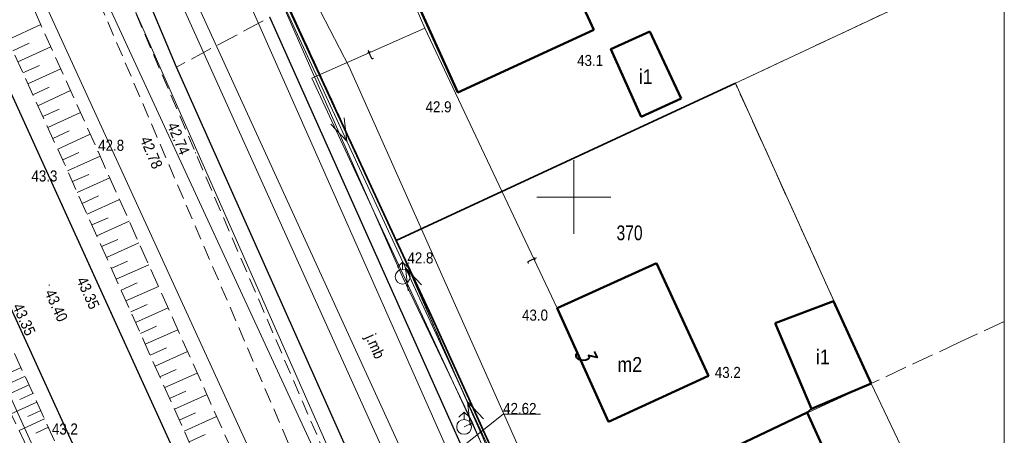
# Model space of a CAD drawing. Header units: metres. Extents: x 5542169 to 5542475, y 5991277 to 5991454.
# Tile 12 of 14: x 5542312 to 5542379, y 5991384 to 5991412. Entities that reach past the tile are written whole.
import ezdxf

# ---------------------------------------------------------------- set-up
doc = ezdxf.new("R2010")
doc.units = ezdxf.units.M
doc.header["$MEASUREMENT"] = 0
for name, pattern in [('217-500', [2, -0.5, 1.5]), ('420-500', [1.5, 1, -0.5]), ('823-500', [1.75, 1.25, -0.5])]:
    doc.linetypes.add(name, pattern=pattern)
doc.layers.get('0').update_dxf_attribs({"lineweight": 18})
for name, color, linetype, lineweight in [('203-punkt graniczny', 7, 'Continuous', 18), ('211-numer działki ewidencyjnej', 7, 'Continuous', 18), ('218-kontur użytku gruntowego', 3, '217-500', 18), ('219-działka ewidencyjna', 7, 'Continuous', 18), ('238-Punkt adresowy budynku', 7, 'Continuous', 18), ('312-budynek ewidencyjny', 7, 'Continuous', 50), ('312-oznaczenie budynku ewidencyjnego-Atr117', 7, 'Continuous', 25), ('arkusz mapy', 7, 'Continuous', 18), ('droga dla rowerów', 7, '420-500', 18), ('hydrant', 5, 'Continuous', 18), ('jezdnia', 7, '217-500', 18), ('jezdnia-Atr17', 7, 'Continuous', 18), ('krawężnik', 7, 'Continuous', 25), ('ogrodzenie trwałe', 7, '902-500', 35), ('pikieta naturalna', 7, 'Continuous', 18), ('pikieta naturalna-Atr2', 7, 'Continuous', 18), ('pikieta sztuczna', 7, 'Continuous', 18), ('pikieta sztuczna-Atr2', 7, 'Continuous', 18), ('przewód elektroenergetyczny niskiego napięcia', 1, 'Continuous', 18), ('przewód elektroenergetyczny podziemny', 1, 'Continuous', 18), ('przewód kanalizacyjny', 14, 'Continuous', 18), ('przewód niezidentyfikowany', 7, 'Continuous', 18), ('przewód telekomunikacyjny podziemny', 30, 'Continuous', 18), ('przewód telekomunikacyjny podziemny-Atr1', 30, 'Continuous', 18), ('przewód wodociągowy', 5, 'Continuous', 18), ('Ramka', 7, 'Continuous', 18), ('rzedna-Atr2', 7, 'Continuous', 18), ('skarpa nieumocniona', 7, '823-500', 18), ('skarpa nieumocniona wypełnienie', 7, 'Continuous', 18)]:
    doc.layers.add(name, color=color, linetype=linetype, lineweight=lineweight)
doc.styles.get("Standard").update_dxf_attribs({"font": 'Working1250.shx', "width": 0.75})
doc.linetypes.add('902-500', pattern='A,3.75,[24,dgnlstyle-geo-mz.shx,S=0.002786,R=0,X=0,Y=0],3.75', length=7.5)

# ---------------------------------------------------------------- blocks, each defined once
blk = doc.blocks.new('203')
at = {"linetype": 'ByBlock', "lineweight": -2, "ltscale": 10}
h = blk.add_hatch(color=0, dxfattribs=at)
edge = h.paths.add_edge_path()
edge.add_arc((0, 0), 0.45, 0, 360)
blk = doc.blocks.new('PW01')
at = {"linetype": 'ByBlock', "lineweight": -2, "ltscale": 10}
h = blk.add_hatch(color=0, dxfattribs=at)
edge = h.paths.add_edge_path()
edge.add_arc((0, 0), 0.45, 0, 360)
blk = doc.blocks.new('SUWH')
at = {"color": 0, "linetype": 'ByBlock', "lineweight": -2, "ltscale": 10}
for p in [(-3.54, 6.46), (0, 5), (3.54, 6.46)]:
    blk.add_line(p, (0, 10), dxfattribs=at)
blk.add_circle((0, 0), 5, dxfattribs=at)
blk = doc.blocks.new('SUEP1')
at = {"color": 0, "linetype": 'ByBlock', "lineweight": -2, "ltscale": 10}
for p, q in [((0, 0), (50, 0)), ((50, 0), (35, 5)), ((50, 0), (35, -5)), ((50, 0), (150, 0)), ((150, 0), (135, 5)), ((150, 0), (135, -5))]:
    blk.add_line(p, q, dxfattribs=at)

msp = doc.modelspace()

# ---------------------------------------------------------------- linework, layer by layer
at = {"color": 251}
for p, q in [((5542350, 5991397.5), (5542350, 5991402.5)), ((5542350, 5991397.5), (5542350, 5991402.5)), ((5542347.5, 5991400), (5542352.5, 5991400)), ((5542347.5, 5991400), (5542352.5, 5991400))]:
    msp.add_line(p, q, dxfattribs=at)
at = {"layer": '218-kontur użytku gruntowego', "color": 251, "flags": 128}
for points in [[(5542328.52, 5991417.68), (5542337.99, 5991397.06)], [(5542337.99, 5991397.06), (5542328.52, 5991417.68)], [(5542360.94, 5991407.7), (5542370.75, 5991412.31)], [(5542370.14, 5991387.38), (5542360.94, 5991407.7)], [(5542337.99, 5991397.06), (5542346.94, 5991376.7)], [(5542346.94, 5991376.7), (5542337.99, 5991397.06)], [(5542379.142, 5991391.58), (5542376.104, 5991390.163)], [(5542376.104, 5991390.163), (5542370.14, 5991387.38)]]:
    msp.add_lwpolyline(points, dxfattribs=at)
at = {"layer": '219-działka ewidencyjna', "color": 251, "flags": 128}
for points in [[(5542302.769, 5991438.054), (5542357.54, 5991318.55)], [(5542347.09, 5991351.96), (5542309.057, 5991438.054)], [(5542360.03, 5991280.37), (5542297.25, 5991418.65)], [(5542337.99, 5991397.06), (5542328.52, 5991417.68)], [(5542373.86, 5991413.77), (5542360.94, 5991407.7)], [(5542360.94, 5991407.7), (5542337.99, 5991397.06)], [(5542370.14, 5991387.38), (5542360.94, 5991407.7)], [(5542346.94, 5991376.7), (5542337.99, 5991397.06)], [(5542370.14, 5991387.38), (5542346.94, 5991376.7)], [(5542376.104, 5991374.81), (5542370.14, 5991387.38)]]:
    msp.add_lwpolyline(points, dxfattribs=at)
at = {"layer": '312-budynek ewidencyjny', "color": 251, "flags": 128}
for points in [[(5542347.13, 5991420.48), (5542351.35, 5991411.31)], [(5542342.16, 5991407.07), (5542338, 5991416.26)], [(5542351.35, 5991411.31), (5542342.16, 5991407.07)], [(5542352.5, 5991410.02), (5542355.14, 5991411.21)], [(5542355.14, 5991411.21), (5542357.26, 5991406.66)], [(5542354.56, 5991405.43), (5542352.5, 5991410.02)], [(5542357.26, 5991406.66), (5542354.56, 5991405.43)], [(5542348.87, 5991392.47), (5542355.6, 5991395.53)], [(5542355.6, 5991395.53), (5542359.12, 5991387.9)], [(5542363.64, 5991391.47), (5542367.57, 5991392.96)], [(5542367.57, 5991392.96), (5542370.14, 5991387.38)], [(5542352.36, 5991384.79), (5542348.87, 5991392.47)], [(5542366.1, 5991385.66), (5542363.64, 5991391.47)], [(5542359.12, 5991387.9), (5542352.36, 5991384.79)], [(5542370.14, 5991387.38), (5542366.1, 5991385.66)], [(5542357.88, 5991381.64), (5542365.8, 5991385.42)], [(5542365.8, 5991385.42), (5542367.45, 5991381.77)]]:
    msp.add_lwpolyline(points, dxfattribs=at)
at = {"layer": 'arkusz mapy', "color": 251}
for p, q in [((5542350, 5991402.5), (5542350, 5991397.5)), ((5542347.5, 5991400), (5542352.5, 5991400))]:
    msp.add_line(p, q, dxfattribs=at)
at = {"layer": 'droga dla rowerów', "color": 251, "flags": 128}
for points in [[(5542307.258, 5991438.054), (5542310.57, 5991430.33), (5542322.63, 5991402.11), (5542335.74, 5991371.57), (5542343.96, 5991352.66), (5542350.75, 5991337.27), (5542352.7, 5991333.09), (5542363.33, 5991309.77), (5542376.104, 5991281.879)], [(5542376.104, 5991286.708), (5542365.03, 5991310.9), (5542354.4, 5991334.1), (5542352.52, 5991338.17), (5542345.54, 5991354.04), (5542337.54, 5991372.42), (5542324.4, 5991403), (5542312.42, 5991431), (5542309.398, 5991438.054)]]:
    msp.add_lwpolyline(points, dxfattribs=at)
at = {"layer": 'jezdnia', "color": 251, "flags": 128}
for points in [[(5542291.179, 5991438.054), (5542297.2, 5991424.85), (5542311.67, 5991392.99), (5542326.58, 5991360.25), (5542341.47, 5991327.48), (5542355.12, 5991297.48), (5542363.405, 5991279.267)], [(5542370.045, 5991279.267), (5542360.86, 5991299.46), (5542347.02, 5991329.88), (5542331.95, 5991363.02), (5542317.41, 5991394.98), (5542302.67, 5991427.35), (5542297.802, 5991438.054)], [(5542376.104, 5991363.598), (5542357.31, 5991354.92), (5542356.69, 5991354.79), (5542356.03, 5991354.83), (5542355.32, 5991355.07), (5542354.64, 5991355.8), (5542329.42, 5991412.17), (5542323.11, 5991408.8), (5542336.31, 5991379.19), (5542350.3, 5991347.81), (5542361.66, 5991322.78), (5542376.104, 5991290.928)]]:
    msp.add_lwpolyline(points, dxfattribs=at)
at = {"layer": 'krawężnik', "color": 251, "flags": 128}
for points in [[(5542363.405, 5991279.267), (5542355.12, 5991297.48), (5542341.47, 5991327.48), (5542326.58, 5991360.25), (5542311.67, 5991392.99), (5542297.2, 5991424.85), (5542291.179, 5991438.054)], [(5542370.045, 5991279.267), (5542360.86, 5991299.46), (5542352.32, 5991318.22), (5542347.02, 5991329.88), (5542331.95, 5991363.02), (5542317.41, 5991394.98), (5542302.67, 5991427.35), (5542297.802, 5991438.054)], [(5542323.11, 5991408.8), (5542310.803, 5991438.054)], [(5542354.64, 5991355.8), (5542329.42, 5991412.17)], [(5542350.3, 5991347.81), (5542323.11, 5991408.8)]]:
    msp.add_lwpolyline(points, dxfattribs=at)
at = {"layer": 'ogrodzenie trwałe', "color": 251, "flags": 128}
for points in [[(5542337.99, 5991397.06), (5542330.8, 5991412.56)], [(5542360.94, 5991407.7), (5542337.99, 5991397.06)], [(5542337.99, 5991397.06), (5542340.38, 5991391.93)], [(5542345.51, 5991380.59), (5542340.38, 5991391.93)], [(5542365.8, 5991385.42), (5542366.1, 5991385.66)]]:
    msp.add_lwpolyline(points, dxfattribs=at)
at = {"layer": 'przewód elektroenergetyczny niskiego napięcia', "color": 251, "flags": 128}
msp.add_lwpolyline([(5542328.34, 5991417.4), (5542344.91, 5991381.6)], dxfattribs=at)
at = {"layer": 'przewód elektroenergetyczny podziemny', "color": 251, "flags": 128}
msp.add_lwpolyline([(5542357.7, 5991357.41), (5542334.8, 5991408.81), (5542330.22, 5991417.68), (5542322.447, 5991438.054)], dxfattribs=at)
at = {"layer": 'przewód kanalizacyjny', "color": 251, "flags": 128}
for points in [[(5542348.41, 5991360.86), (5542323.29, 5991415.77)], [(5542322.87, 5991414.41), (5542338.62, 5991379.51)]]:
    msp.add_lwpolyline(points, dxfattribs=at)
at = {"layer": 'przewód niezidentyfikowany', "color": 251, "flags": 128}
msp.add_lwpolyline([(5542306.935, 5991438.054), (5542314.52, 5991421.64), (5542334.83, 5991377.7)], dxfattribs=at)
at = {"layer": 'przewód telekomunikacyjny podziemny', "color": 251, "flags": 128}
for points in [[(5542333.05, 5991427.68), (5542337.87, 5991416.19), (5542339.92, 5991411.43)], [(5542339.92, 5991411.43), (5542332.27, 5991408.05), (5542339.33, 5991392.87)], [(5542348.87, 5991392.47), (5542341.99, 5991407.04), (5542339.92, 5991411.43)], [(5542339.33, 5991392.87), (5542356.11, 5991356.57)]]:
    msp.add_lwpolyline(points, dxfattribs=at)
at = {"layer": 'przewód wodociągowy', "color": 251, "flags": 128}
for points in [[(5542347.56, 5991369.09), (5542341.65, 5991382.42), (5542327.97, 5991413.34), (5542317.405, 5991438.054)], [(5542326.24, 5991422.27), (5542338.42, 5991394.6)], [(5542343.15, 5991384.71), (5542338.42, 5991394.6)], [(5542342.58, 5991384.44), (5542343.15, 5991384.71)], [(5542355.53, 5991355.73), (5542343.15, 5991384.71)]]:
    msp.add_lwpolyline(points, dxfattribs=at)
at = {"layer": 'Ramka', "color": 251, "flags": 128}
msp.add_lwpolyline([(5542169.337, 5991438.054), (5542379.142, 5991438.054), (5542379.142, 5991279.267), (5542169.337, 5991279.267), (5542169.337, 5991438.054)], close=True, dxfattribs=at)
at = {"layer": 'rzedna-Atr2', "color": 251, "flags": 128}
msp.add_lwpolyline([(5542342.25, 5991382.92), (5542345.22, 5991385.29), (5542347.757, 5991385.29)], dxfattribs=at)
at = {"layer": 'skarpa nieumocniona', "color": 251, "flags": 128}
msp.add_lwpolyline([(5542287.175, 5991438.054), (5542292.44, 5991426.47), (5542294.52, 5991421.74), (5542312.81, 5991383.47), (5542316.03, 5991376.16), (5542324.22, 5991358.31), (5542330.67, 5991344.13), (5542336.47, 5991331.01), (5542343.62, 5991315.82), (5542338.34, 5991331.77), (5542332.34, 5991344.81), (5542326.01, 5991359.2), (5542318.3, 5991375.87), (5542314.46, 5991384.37), (5542296.7, 5991423.17), (5542294.63, 5991427.65), (5542289.917, 5991438.054)], dxfattribs=at)
msp.add_lwpolyline([(5542287.175, 5991438.054), (5542292.44, 5991426.47), (5542294.52, 5991421.74), (5542312.81, 5991383.47), (5542316.03, 5991376.16), (5542324.22, 5991358.31), (5542330.67, 5991344.13), (5542336.47, 5991331.01), (5542343.62, 5991315.82), (5542338.34, 5991331.77), (5542332.34, 5991344.81), (5542326.01, 5991359.2), (5542318.3, 5991375.87), (5542314.46, 5991384.37), (5542296.7, 5991423.17), (5542294.63, 5991427.65), (5542289.917, 5991438.054)], dxfattribs=at)
msp.add_lwpolyline([(5542348.12, 5991336.25), (5542334.49, 5991360.86), (5542327.36, 5991375.84), (5542315.51, 5991402.29), (5542304.26, 5991426.86), (5542306.37, 5991428.48), (5542317.8, 5991403.08), (5542329.64, 5991376.65), (5542338.32, 5991358.17), (5542348.12, 5991336.25)], close=True, dxfattribs=at)
msp.add_lwpolyline([(5542348.12, 5991336.25), (5542334.49, 5991360.86), (5542327.36, 5991375.84), (5542315.51, 5991402.29), (5542304.26, 5991426.86), (5542306.37, 5991428.48), (5542317.8, 5991403.08), (5542329.64, 5991376.65), (5542338.32, 5991358.17), (5542348.12, 5991336.25)], close=True, dxfattribs=at)
at = {"layer": 'skarpa nieumocniona wypełnienie', "color": 251, "flags": 128}
for points in [[(5542311.69, 5991410.64), (5542313.94, 5991411.67)], [(5542312.03, 5991409.89), (5542313.15, 5991410.41)], [(5542312.37, 5991409.15), (5542314.61, 5991410.17)], [(5542312.71, 5991408.4), (5542313.83, 5991408.91)], [(5542313.05, 5991407.66), (5542315.28, 5991408.68)], [(5542313.39, 5991406.92), (5542314.5, 5991407.43)], [(5542313.73, 5991406.18), (5542315.95, 5991407.2)], [(5542314.07, 5991405.44), (5542315.17, 5991405.95)], [(5542314.4, 5991404.71), (5542316.61, 5991405.72)], [(5542314.74, 5991403.97), (5542315.84, 5991404.48)], [(5542315.08, 5991403.24), (5542317.27, 5991404.25)], [(5542315.41, 5991402.51), (5542316.51, 5991403.01)], [(5542315.74, 5991401.77), (5542317.94, 5991402.76)], [(5542316.07, 5991401.04), (5542317.17, 5991401.53)], [(5542316.4, 5991400.31), (5542318.6, 5991401.29)], [(5542316.73, 5991399.57), (5542317.83, 5991400.07)], [(5542317.06, 5991398.84), (5542319.26, 5991399.83)], [(5542317.38, 5991398.11), (5542318.49, 5991398.6)], [(5542317.71, 5991397.37), (5542319.92, 5991398.36)], [(5542318.04, 5991396.64), (5542319.14, 5991397.13)], [(5542318.37, 5991395.9), (5542320.57, 5991396.89)], [(5542318.7, 5991395.17), (5542319.8, 5991395.66)], [(5542319.03, 5991394.44), (5542321.23, 5991395.42)], [(5542319.36, 5991393.7), (5542320.46, 5991394.19)], [(5542319.69, 5991392.97), (5542321.89, 5991393.95)], [(5542320.02, 5991392.23), (5542321.12, 5991392.73)], [(5542320.34, 5991391.5), (5542322.55, 5991392.49)], [(5542320.67, 5991390.77), (5542321.77, 5991391.26)], [(5542321, 5991390.03), (5542323.2, 5991391.02)], [(5542321.33, 5991389.3), (5542322.43, 5991389.79)], [(5542321.66, 5991388.56), (5542323.86, 5991389.55)], [(5542312.59, 5991388.45), (5542310.82, 5991387.64)], [(5542321.99, 5991387.83), (5542323.09, 5991388.32)], [(5542322.32, 5991387.1), (5542324.52, 5991388.08)], [(5542312.86, 5991387.87), (5542311.98, 5991387.46)], [(5542313.13, 5991387.28), (5542311.37, 5991386.48)], [(5542322.65, 5991386.36), (5542323.75, 5991386.86)], [(5542313.66, 5991386.12), (5542311.92, 5991385.33)], [(5542313.39, 5991386.7), (5542312.52, 5991386.3)], [(5542322.97, 5991385.63), (5542325.18, 5991386.62)], [(5542313.92, 5991385.55), (5542313.06, 5991385.15)], [(5542314.18, 5991384.98), (5542312.47, 5991384.19)], [(5542323.3, 5991384.9), (5542324.4, 5991385.39)], [(5542323.63, 5991384.16), (5542325.83, 5991385.15)], [(5542314.44, 5991384.41), (5542313.59, 5991384.02)], [(5542323.96, 5991383.43), (5542325.06, 5991383.92)]]:
    msp.add_lwpolyline(points, dxfattribs=at)

# ---------------------------------------------------------------- block references
at = {"layer": '203-punkt graniczny', "color": 251, "xscale": 0.1, "yscale": 0.1, "zscale": 0.1}
for p in [(5542360.94, 5991407.7), (5542337.99, 5991397.06), (5542370.14, 5991387.38)]:
    msp.add_blockref('203', p, dxfattribs=at)
at = {"layer": 'hydrant', "color": 251, "xscale": 0.1, "yscale": 0.1, "zscale": 0.1}
for p in [(5542338.42, 5991394.6), (5542342.58, 5991384.44)]:
    msp.add_blockref('SUWH', p, dxfattribs=at)
at = {"layer": 'pikieta naturalna', "color": 251, "xscale": 0.1, "yscale": 0.1, "zscale": 0.1}
for p in [(5542352.5, 5991410.02), (5542342.16, 5991407.07), (5542317.8, 5991403.08), (5542315.51, 5991402.29), (5542338.83, 5991395.53), (5542348.87, 5991392.47), (5542359.12, 5991387.9), (5542314.46, 5991384.37)]:
    msp.add_blockref('PW01', p, dxfattribs=at)
at = {"layer": 'pikieta sztuczna', "color": 251, "xscale": 0.1, "yscale": 0.1, "zscale": 0.1}
for p in [(5542324.4, 5991403), (5542322.63, 5991402.11), (5542317.41, 5991394.98), (5542314.5, 5991394.04)]:
    msp.add_blockref('PW01', p, dxfattribs=at)
at = {"layer": 'przewód elektroenergetyczny niskiego napięcia', "color": 251, "xscale": 0.1, "yscale": 0.1, "zscale": 0.1}
for p, rotation in [((5542328.34, 5991417.4), 294.837), ((5542344.91, 5991381.6), 114.837)]:
    msp.add_blockref('SUEP1', p, dxfattribs=dict(at, rotation=rotation))

# ---------------------------------------------------------------- texts
at = {"layer": '211-numer działki ewidencyjnej', "color": 251, "insert": (5542352.896, 5991397.062), "char_height": 1, "attachment_point": 7, "line_spacing_factor": 0.6}
msp.add_mtext('\\H1x;\\W0.79;370', dxfattribs=at)
at = {"layer": '238-Punkt adresowy budynku', "color": 251, "insert": (5542350.201, 5991389.148), "char_height": 1.25, "attachment_point": 8, "rotation": 294.442, "line_spacing_factor": 0.6}
msp.add_mtext('\\Fsimplex;\\Q15;\\H1x;\\W0.79;3', dxfattribs=at)
at = {"layer": '312-oznaczenie budynku ewidencyjnego-Atr117', "color": 251, "char_height": 1, "attachment_point": 5, "line_spacing_factor": 0.6}
for s, insert in [('\\H1x;\\W0.9;i1', (5542354.87, 5991408.153)), ('\\H1x;\\W0.9;i1', (5542366.86, 5991389.173)), ('\\H1x;\\W0.9;m2', (5542353.79, 5991388.663))]:
    msp.add_mtext(s, dxfattribs=dict(at, insert=insert))
at = {"layer": 'jezdnia-Atr17', "color": 251, "insert": (5542335.671, 5991390.435), "char_height": 0.75, "attachment_point": 7, "rotation": 294.028, "line_spacing_factor": 0.6}
msp.add_mtext('\\H1x;\\W0.9;j.mb', dxfattribs=at)
at = {"layer": 'pikieta naturalna-Atr2', "color": 251, "char_height": 0.75, "attachment_point": 7, "line_spacing_factor": 0.6}
for s, insert in [('\\H1x;\\W0.9;43.1', (5542350.23, 5991408.86)), ('\\H1x;\\W0.9;42.9', (5542339.97, 5991405.721)), ('\\H1x;\\W0.9;42.8', (5542317.811, 5991403.118)), ('\\H1x;\\W0.9;43.3', (5542313.296, 5991401.039)), ('\\H1x;\\W0.9;42.8', (5542338.745, 5991395.492)), ('\\H1x;\\W0.9;43.0', (5542346.501, 5991391.619)), ('\\H1x;\\W0.9;43.2', (5542359.55, 5991387.74)), ('\\H1x;\\W0.9;43.2', (5542314.68, 5991383.91))]:
    msp.add_mtext(s, dxfattribs=dict(at, insert=insert))
at = {"layer": 'pikieta sztuczna-Atr2', "color": 251, "char_height": 0.75, "line_spacing_factor": 0.6}
for s, insert, attachment_point, rotation in [('\\H1x;\\W0.9;42.74', (5542322.805, 5991405.001), 4, 293.17), ('\\H1x;\\W0.9;42.78', (5542320.965, 5991404.051), 4, 293.183), ('\\H1x;\\W0.9;43.35', (5542316.312, 5991394.376), 7, 294.463), ('\\H1x;\\W0.9;43.40', (5542314.162, 5991393.526), 7, 294.463), ('\\H1x;\\W0.9;43.35', (5542311.982, 5991392.586), 7, 294.485)]:
    msp.add_mtext(s, dxfattribs=dict(at, insert=insert, attachment_point=attachment_point, rotation=rotation))
at = {"layer": 'przewód telekomunikacyjny podziemny-Atr1', "color": 251, "char_height": 0.75, "attachment_point": 4, "line_spacing_factor": 0.6}
for insert, rotation in [((5542336.101, 5991409.606), 23.837), ((5542347.137, 5991395.857), 295.277)]:
    msp.add_mtext('\\H1x;\\W0.9;t', dxfattribs=dict(at, insert=insert, rotation=rotation))
at = {"layer": 'rzedna-Atr2', "color": 251, "insert": (5542345.22, 5991385.298), "char_height": 0.75, "attachment_point": 7, "line_spacing_factor": 0.6}
msp.add_mtext('\\H1x;\\W0.9;42.62', dxfattribs=at)

doc.saveas('drawing.dxf')
